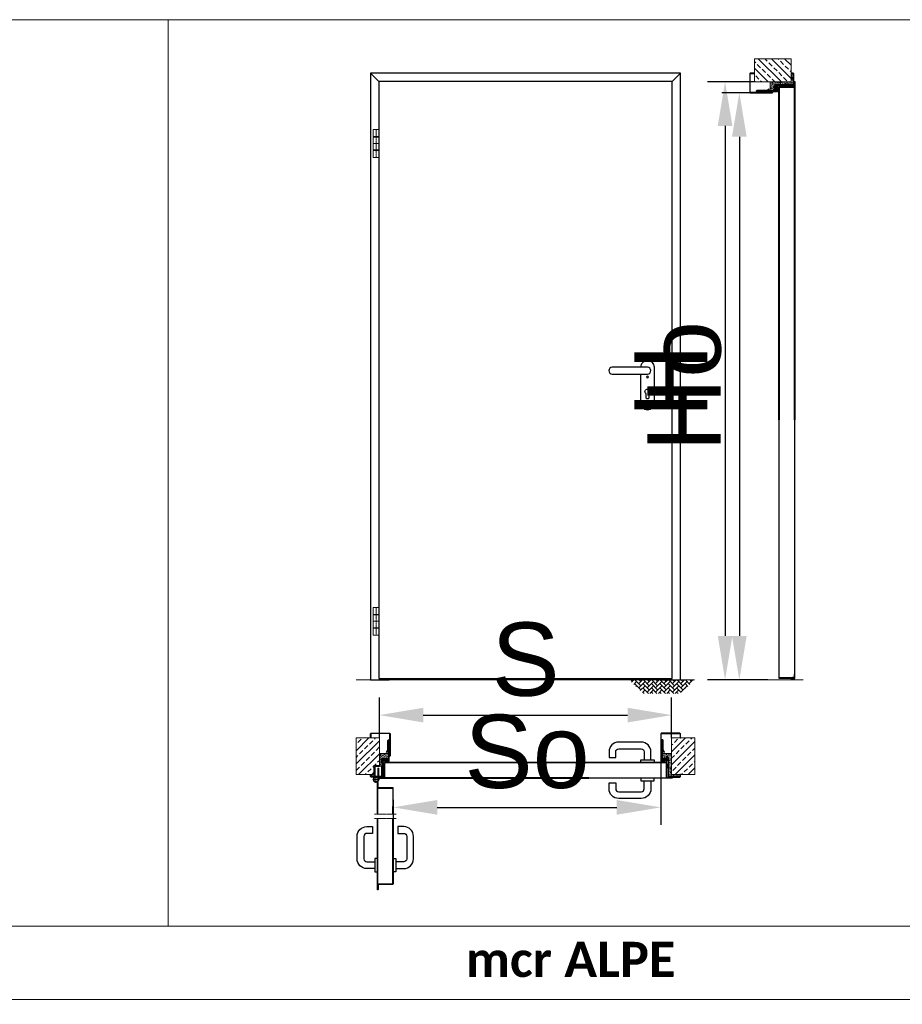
# Model space of a CAD drawing. Header units: millimetres. Extents: x 23192 to 149900, y -396339 to -79279.
# Tile 134 of 136: x 74995 to 75296, y -208662 to -208326. Entities that reach past the tile are written whole.
import ezdxf

# ---------------------------------------------------------------- set-up
doc = ezdxf.new("R2010")
doc.units = ezdxf.units.MM
doc.linetypes.add('CENTER', pattern=[0.6, 0.375, -0.075, 0.075, -0.075])
doc.layers.get('0').update_dxf_attribs({"lineweight": 0})
for name, color, linetype in [('GRUBA', 4, 'Continuous'), ('GRUBA-2', 210, 'Continuous'), ('GRUBA-4', 150, 'Continuous'), ('GRUBA-5', 200, 'Continuous'), ('WYMIAR-2', 230, 'Continuous'), ('zawias', 7, 'Continuous')]:
    doc.layers.add(name, color=color, linetype=linetype)
doc.layers.add('KRAWĘDZIE', color=7, linetype='Continuous', lineweight=20)
doc.layers.add('LINIA CIENKA', color=8, linetype='Continuous', lineweight=5)
doc.styles.get("Standard").update_dxf_attribs({"font": 'arial.ttf', "height": 25})
doc.dimstyles.new('1-1X6', dxfattribs={"dimscale": 6, "dimtxt": 2.5, "dimasz": 2.5, "dimexe": 1, "dimexo": 0, "dimgap": 1, "dimtad": 1, "dimrnd": 0.1, "dimdsep": 46, "dimtxsty": 'Standard', "dimcen": -2, "dimclrd": 256, "dimclre": 256, "dimclrt": 50, "dimadec": 0, "dimazin": 0, "dimtfac": 1, "dimtmove": 0, "dimatfit": 0, "dimfxl": 1, "dimtolj": 1, "dimarcsym": 0})
pattern_1 = [(50, (74994.82506, -206870.94856), (0.54655401, -0.04781726), [0.05715, -0.62865]), (355, (74994.82506, -206870.94856), (-0.10573026, 0.57317054), [0.04572, -0.50292175]), (100.451445, (74994.8706, -206870.95255), (0.44082374, 0.52535326), [0.04857003, -0.53427073]), (46.1842, (74994.82506, -206870.79616), (0.81323712, -0.12612698), [0.085725, -0.942975]), (96.63556, (74994.8928, -206870.8067), (0.7122124, 0.74227837), [0.07285507, -0.80140682]), (351.18415, (74994.8251, -206870.7962), (0.7122124, 0.74227837), [0.0685799, -0.7543792]), (21, (74994.90126, -206870.83426), (0.45484317, -0.3067956), [0.05715, -0.62865]), (326, (74994.90126, -206870.83426), (0.18540609, 0.5525639), [0.04572, -0.50292]), (71.451445, (74994.93916, -206870.85983), (0.64024926, 0.2457683), [0.04857003, -0.53426981]), (37.5, (74994.82506, -206870.94856), (0.00926581, 0.253665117), [0, -0.496824, 0, -0.51054, 0, -0.504825]), (7.5, (74994.82506, -206870.94856), (0.200458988, 0.300541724), [0, -0.291084, 0, -0.485394, 0, -0.192405]), (327.5, (74994.65514, -206870.94856), (0.406771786, -0.017186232), [0, -0.1905, 0, -0.59436, 0, -0.78867]), (317.5, (74994.57894, -206870.94856), (0.444387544, 0.07627947), [0, -0.24765, 0, -0.394716, 0, -0.56007])]

# ---------------------------------------------------------------- blocks, each defined once
blk = doc.blocks.new('KL-prosta-3')
blk.add_lwpolyline([(-11.5, 9), (-11.5, 36, -0.414214), (21.5, 69), (98.5, 69, -0.414214), (131.5, 36), (131.5, 16), (108.5, 16), (108.5, 36, 0.414214), (98.5, 46), (21.5, 46, 0.414214), (11.5, 36), (11.5, 9)], format="xyb", close=True)
blk.add_lwpolyline([(22.5, 0), (22.5, 9), (-22.5, 9), (-22.5, 0)], close=True)
blk = doc.blocks.new('nit4-2')
at = {"ltscale": 0.2}
blk.add_line((-2, 0), (2, 0), dxfattribs=at)
blk.add_lwpolyline([(-4, 0), (4, 0, -0.25)], format="xyb", close=True, dxfattribs=at)
blk = doc.blocks.new('nit4-1')
at = {"ltscale": 0.2}
blk.add_lwpolyline([(-2.3, 2), (2.3, 2, -0.515354), (2.7, 0), (-2.7, 0, -0.515354)], format="xyb", close=True, dxfattribs=at)
blk = doc.blocks.new('nit fi4')
at = {"ltscale": 0.2}
for p, q in [((-2, 1.6), (-2, 0)), ((2, 1.6), (2, 0))]:
    blk.add_line(p, q, dxfattribs=at)
at = {"color": 2, "linetype": 'CENTER', "ltscale": 0.1}
blk.add_line((0, 5.6), (0, -3), dxfattribs=at)
for name, p in [('nit4-2', (0, 0)), ('nit4-1', (0, 1.6))]:
    blk.add_blockref(name, p)
blk = doc.blocks.new('*D268')
at = {"layer": 'DEFPOINTS', "color": 0, "transparency": 16777216}
for p in [(75245.7, -208346.92), (75235.69, -208550.92), (75250.22, -208550.92)]:
    blk.add_point(p, dxfattribs=at)
at = {"layer": 'WYMIAR-2', "lineweight": -2, "transparency": 16777216}
for p, q in [((75245.7, -208346.92), (75229.69, -208346.92)), ((75235.69, -208361.92), (75235.69, -208535.92)), ((75250.22, -208550.92), (75229.69, -208550.92))]:
    blk.add_line(p, q, dxfattribs=at)
at = {"layer": 'WYMIAR-2', "transparency": 16777216}
for points in [[(75233.19, -208361.92), (75238.19, -208361.92), (75235.69, -208346.92)], [(75233.19, -208535.92), (75238.19, -208535.92), (75235.69, -208550.92)]]:
    blk.add_solid(points, dxfattribs=at)
at = {"layer": 'WYMIAR-2', "color": 50, "transparency": 16777216, "insert": (75217.19, -208448.92), "char_height": 25, "attachment_point": 5, "rotation": 90}
blk.add_mtext('\\A1;H', dxfattribs=at)
blk = doc.blocks.new('*D269')
at = {"layer": 'DEFPOINTS', "color": 0, "transparency": 16777216}
for p in [(75246.07, -208350.62), (75240.55, -208550.92), (75250.22, -208550.92)]:
    blk.add_point(p, dxfattribs=at)
at = {"layer": 'WYMIAR-2', "lineweight": -2, "transparency": 16777216}
for p, q in [((75246.07, -208350.62), (75234.55, -208350.62)), ((75240.55, -208365.62), (75240.55, -208535.92)), ((75250.22, -208550.92), (75234.55, -208550.92))]:
    blk.add_line(p, q, dxfattribs=at)
at = {"layer": 'WYMIAR-2', "transparency": 16777216}
for points in [[(75238.05, -208365.62), (75243.05, -208365.62), (75240.55, -208350.62)], [(75238.05, -208535.92), (75243.05, -208535.92), (75240.55, -208550.92)]]:
    blk.add_solid(points, dxfattribs=at)
at = {"layer": 'WYMIAR-2', "color": 50, "transparency": 16777216, "insert": (75221.84, -208450.77), "char_height": 25, "attachment_point": 5, "rotation": 90}
blk.add_mtext('\\A1;Ho', dxfattribs=at)
blk = doc.blocks.new('*D270')
at = {"layer": 'DEFPOINTS', "color": 0, "transparency": 16777216}
for p in [(75217.46, -208562.92), (75117.76, -208570.68), (75217.46, -208570.68)]:
    blk.add_point(p, dxfattribs=at)
at = {"layer": 'WYMIAR-2', "lineweight": -2, "transparency": 16777216}
for p, q in [((75117.76, -208570.68), (75117.76, -208556.92)), ((75217.46, -208570.68), (75217.46, -208556.92)), ((75132.76, -208562.92), (75202.46, -208562.92))]:
    blk.add_line(p, q, dxfattribs=at)
at = {"layer": 'WYMIAR-2', "transparency": 16777216}
for points in [[(75132.76, -208560.42), (75132.76, -208565.42), (75117.76, -208562.92)], [(75202.46, -208560.42), (75202.46, -208565.42), (75217.46, -208562.92)]]:
    blk.add_solid(points, dxfattribs=at)
at = {"layer": 'WYMIAR-2', "color": 50, "transparency": 16777216, "insert": (75167.6, -208544), "char_height": 25, "attachment_point": 5}
blk.add_mtext('\\A1;S', dxfattribs=at)
blk = doc.blocks.new('*D278')
at = {"layer": 'DEFPOINTS', "color": 0, "transparency": 16777216}
for p in [(75213.76, -208576.79), (75122.5, -208591.79), (75213.76, -208594.39)]:
    blk.add_point(p, dxfattribs=at)
at = {"layer": 'WYMIAR-2', "lineweight": -2, "transparency": 16777216}
for p, q in [((75213.76, -208576.79), (75213.76, -208600.39)), ((75122.5, -208591.79), (75122.5, -208600.39)), ((75137.5, -208594.39), (75198.76, -208594.39))]:
    blk.add_line(p, q, dxfattribs=at)
at = {"layer": 'WYMIAR-2', "transparency": 16777216}
for points in [[(75137.5, -208591.89), (75137.5, -208596.89), (75122.5, -208594.39)], [(75198.76, -208591.89), (75198.76, -208596.89), (75213.76, -208594.39)]]:
    blk.add_solid(points, dxfattribs=at)
at = {"layer": 'WYMIAR-2', "color": 50, "transparency": 16777216, "insert": (75168.13, -208575.46), "char_height": 25, "attachment_point": 5}
blk.add_mtext('\\A1;So', dxfattribs=at)
blk = doc.blocks.new('KL-prosta-1')
for p, q in [((0, 35), (0, 35)), ((22.5, 11.5), (22.5, 12.5)), ((0, -96.5), (0, -96.5))]:
    blk.add_line(p, q)
blk.add_lwpolyline([(22.5, 12.5, 0.414214), (0, 35, 0.414214), (-22.5, 12.5), (-22.5, -112, 0.414214), (0, -134.5, 0.414214), (22.5, -112), (22.5, -11.5)], format="xyb")
for points in [[(0, -11.5, -1), (0, 11.5), (120, 11.5, -1), (120, -11.5)], [(0, -96.5, 0.414214), (5, -91.5), (5, -78.4, 3.074773), (-5, -78.4), (-5, -91.5, 0.414214)]]:
    blk.add_lwpolyline(points, format="xyb", close=True)
for centre in [(0, -21.5), (0, -112)]:
    blk.add_circle(centre, 3)

msp = doc.modelspace()

# ---------------------------------------------------------------- hatches: boundary and pattern name
at = {"layer": 'GRUBA-4'}
h = msp.add_hatch(dxfattribs=at)
h.set_pattern_fill('ANSI37', color=254, scale=0.022, angle=90, style=0)
h.set_pattern_definition([(135, (75255.864465, -208751.57403), (-0.049391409, -0.049391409), []), (225, (75255.864465, -208751.57403), (0.049391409, -0.049391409), [])])
h.paths.add_polyline_path([(75254.864, -208348.116), (75254.864, -208348.316), (75255.864, -208348.316), (75255.864, -208348.116)])
h = msp.add_hatch(dxfattribs=at)
h.set_pattern_fill('ANSI37', color=254, scale=0.022, style=0)
h.set_pattern_definition([(45, (74826.043384, -208580.845536), (-0.049391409, 0.049391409), []), (135, (74826.043384, -208580.845536), (-0.049391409, -0.049391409), [])])
h.paths.add_polyline_path([(75118.959, -208579.846), (75119.159, -208579.846), (75119.159, -208580.846), (75118.959, -208580.846)])
h = msp.add_hatch(dxfattribs=at)
h.set_pattern_fill('ANSI37', color=254, scale=0.022, style=0)
h.set_pattern_definition([(45, (74812.80339, -208580.845536), (-0.049391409, 0.049391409), []), (135, (74812.80339, -208580.845536), (-0.049391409, -0.049391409), [])])
h.paths.add_polyline_path([(75216.261, -208579.846), (75216.061, -208579.846), (75216.061, -208580.846), (75216.261, -208580.846)])
at = {"layer": 'LINIA CIENKA'}
h = msp.add_hatch(dxfattribs=at)
h.set_pattern_fill('ANSI33', color=254, scale=0.5, angle=90)
h.set_pattern_definition([(135, (73685.7995, -208246.0823), (-2.245064, -2.245064), []), (135, (73685.7995, -208243.8372), (-2.245064, -2.245064), [1.5875, -0.79375])])
h.paths.add_polyline_path([(75258.229, -208346.916), (75258.229, -208338.986), (75245.703, -208338.986), (75245.703, -208346.916)])
h = msp.add_hatch(dxfattribs=at)
h.set_pattern_fill('AR-CONC', color=254, scale=0.003)
h.set_pattern_definition([(50, (75240.07353, -207024.2006), (0.546554, -0.04781726), [0.05715, -0.62865]), (355, (75240.0735, -207024.2006), (-0.10573026, 0.57317054), [0.04572, -0.50292175]), (100.451445, (75240.1191, -207024.2046), (0.44082374, 0.52535326), [0.04857003, -0.53427073]), (46.1842, (75240.0735, -207024.0482), (0.81323712, -0.126127), [0.085725, -0.942975]), (96.63556, (75240.1413, -207024.0587), (0.7122124, 0.74227837), [0.07285507, -0.8014068]), (351.18415, (75240.0735, -207024.0482), (0.7122124, 0.7422784), [0.0685799, -0.7543792]), (21, (75240.14973, -207024.0863), (0.45484317, -0.3067956), [0.05715, -0.62865]), (326, (75240.1497, -207024.0863), (0.18540609, 0.5525639), [0.04572, -0.50292]), (71.451445, (75240.18763, -207024.11186), (0.64024926, 0.2457683), [0.04857003, -0.53426981]), (37.5, (75240.07353, -207024.2006), (0.00926581, 0.253665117), [0, -0.496824, 0, -0.51054, 0, -0.504825]), (7.5, (75240.07353, -207024.2006), (0.20045899, 0.300541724), [0, -0.291084, 0, -0.485394, 0, -0.192405]), (327.5, (75239.9036, -207024.2006), (0.406771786, -0.017186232), [0, -0.1905, 0, -0.59436, 0, -0.78867]), (317.5, (75239.8274, -207024.2006), (0.44438754, 0.07627947), [0, -0.24765, 0, -0.394716, 0, -0.56007])])
h.paths.add_polyline_path([(75251.017, -208346.916), (75251.017, -208349.986), (75252.939, -208349.796, -0.4142136), (75252.599, -208349.456), (75252.599, -208348.276, -0.4142136), (75252.939, -208347.936), (75258.789, -208347.936, 0.4142136), (75258.949, -208347.776), (75258.949, -208344.264, 0.4292584), (75258.789, -208344.096), (75258.229, -208344.096), (75258.229, -208346.916)])
h = msp.add_hatch(dxfattribs=at)
h.set_pattern_fill('AR-HBONE', color=254, scale=0.01)
h.set_pattern_definition([(45, (75318.2952, -207016.2006), (1e-16, 1.436841), [3.048, -1.016]), (135, (75319.0136, -207015.4822), (1e-16, 1.436841), [3.048, -1.016])])
h.paths.add_polyline_path([(75225.305, -208550.916), (75202.94, -208550.916), (75207.854, -208555.541), (75220.391, -208555.541)])
h = msp.add_hatch(dxfattribs=at)
h.set_pattern_fill('ANSI33', color=254, scale=0.5)
h.set_pattern_definition([(45, (74994.825, -207010.7806), (-2.245064, 2.245064), []), (45, (74997.07, -207010.7806), (-2.245064, 2.245064), [1.5875, -0.79375])])
h.paths.add_polyline_path([(75109.83, -208583.211), (75115.905, -208583.211), (75115.905, -208580.067), (75117.759, -208580.067), (75117.759, -208570.684), (75109.83, -208570.684)])
h = msp.add_hatch(dxfattribs=at)
h.set_pattern_fill('ANSI33', color=254, scale=0.5)
h.set_pattern_definition([(45, (75318.2952, -207010.7806), (-2.245064, 2.245064), []), (45, (75320.5402, -207010.7806), (-2.245064, 2.245064), [1.5875, -0.79375])])
h.paths.add_polyline_path([(75217.461, -208583.211), (75225.391, -208583.211), (75225.391, -208570.684), (75217.461, -208570.684)])
h = msp.add_hatch(dxfattribs=at)
h.set_pattern_fill('AR-CONC', color=254, scale=0.003)
h.set_pattern_definition(pattern_1)
h.paths.add_polyline_path([(75117.759, -208575.998), (75117.759, -208580.067), (75115.905, -208580.067), (75115.905, -208583.211), (75114.939, -208583.211), (75114.939, -208583.771, 0.4142136), (75115.099, -208583.931), (75115.279, -208583.931), (75115.279, -208583.806), (75116.179, -208583.806), (75116.179, -208580.506), (75117.779, -208580.506), (75117.779, -208580.306), (75118.579, -208580.306), (75118.579, -208583.646, -0.4142136), (75118.419, -208583.806), (75118.579, -208583.806, 0.4142136), (75118.654, -208583.731), (75118.654, -208583.131), (75118.779, -208583.131), (75118.779, -208577.921, -0.4142136), (75119.119, -208577.581), (75120.299, -208577.581, -0.4142136), (75120.639, -208577.921), (75120.639, -208578.586, 1), (75120.829, -208578.586), (75120.829, -208575.998)])
h = msp.add_hatch(dxfattribs=at)
h.set_pattern_fill('AR-CONC', color=254, scale=0.003)
h.set_pattern_definition(pattern_1)
h.paths.add_polyline_path([(75217.461, -208575.998), (75214.391, -208575.998), (75214.391, -208578.586, 1), (75214.581, -208578.586), (75214.581, -208577.921, -0.4142136), (75214.921, -208577.581), (75216.101, -208577.581, -0.4142136), (75216.441, -208577.921), (75216.441, -208583.771, 0.4142136), (75216.601, -208583.931), (75220.121, -208583.931, 0.4142136), (75220.281, -208583.771), (75220.281, -208583.211), (75217.461, -208583.211)])

# ---------------------------------------------------------------- linework, layer by layer
at = {"color": 254, "linetype": 'CENTER', "ltscale": 0.2}
for p, q in [((75116.649, -208363.166), (75116.649, -208372.666)), ((75115.699, -208367.916), (75117.599, -208367.916)), ((75116.649, -208526.165), (75116.649, -208535.665)), ((75115.699, -208530.915), (75117.599, -208530.915)), ((75117.819, -208584.881), (75115.419, -208584.881)), ((75116.619, -208583.681), (75116.619, -208586.081))]:
    msp.add_line(p, q, dxfattribs=at)
at = {"color": 254, "ltscale": 0.2}
msp.add_line((75117.569, -208584.881), (75117.569, -208584.231), dxfattribs=at)
at = {"color": 254, "linetype": 'CENTER', "ltscale": 0.5}
for p, q in [((75116.079, -208596.661), (75123.499, -208596.661)), ((75116.079, -208598.197), (75123.499, -208598.197))]:
    msp.add_line(p, q, dxfattribs=at)
at = {"color": 254}
for points in [[(74770.076, -208325.686), (75045.777, -208325.686), (75045.777, -208634.901), (74770.076, -208634.901)], [(75045.777, -208325.686), (75321.479, -208325.686), (75321.479, -208634.901), (75045.777, -208634.901)], [(74770.076, -208634.901), (75597.181, -208634.901), (75597.181, -208659.901), (74770.076, -208659.901)], [(74770.076, -208659.901), (75597.181, -208659.901), (75597.181, -208684.901), (74770.076, -208684.901)]]:
    msp.add_lwpolyline(points, close=True, dxfattribs=at)
at = {"color": 254, "ltscale": 0.2}
msp.add_lwpolyline([(75116.619, -208584.231), (75119.019, -208584.231, 0.4142136), (75119.469, -208583.781), (75119.469, -208581.781), (75119.169, -208581.781), (75119.169, -208583.781, -0.4142136), (75119.019, -208583.931), (75116.619, -208583.931, 4.8260126), (75117.312, -208584.231), (75117.093, -208584.436)], format="xyb", dxfattribs=at)
msp.add_lwpolyline([(75117.569, -208583.931), (75117.569, -208580.981), (75117.269, -208580.981), (75117.269, -208583.931)], dxfattribs=at)
msp.add_circle((75116.619, -208584.881), 0.65, dxfattribs=at)
at = {"layer": 'GRUBA', "color": 254}
for p, q in [((75114.759, -208343.916), (75117.599, -208346.759)), ((75220.461, -208343.916), (75217.621, -208346.759)), ((75118.959, -208550.916), (75118.959, -208550.416)), ((75121.159, -208550.916), (75121.159, -208550.416)), ((75214.061, -208550.916), (75214.061, -208550.416)), ((75216.261, -208550.916), (75216.261, -208550.416))]:
    msp.add_line(p, q, dxfattribs=at)
msp.add_lwpolyline([(75214.061, -208550.916), (75220.461, -208550.916), (75220.461, -208343.916), (75114.759, -208343.916), (75114.759, -208550.916), (75121.159, -208550.916)], dxfattribs=at)
at = {"layer": 'GRUBA', "color": 254, "ltscale": 0.2}
for points in [[(75259.129, -208347.776), (75259.129, -208344.256, 0.4142136), (75258.789, -208343.916), (75258.229, -208343.916), (75258.229, -208344.096), (75258.789, -208344.096, -0.4142136), (75258.949, -208344.256), (75258.949, -208347.776)], [(75258.949, -208347.776, -0.4142136), (75258.789, -208347.936), (75252.939, -208347.936, 0.4142136), (75252.599, -208348.276), (75252.599, -208349.456, 0.4142136), (75252.939, -208349.796), (75253.604, -208349.796, -1), (75253.604, -208349.986), (75248.279, -208349.986), (75248.279, -208350.166), (75253.604, -208350.166, 1), (75253.604, -208349.616), (75252.939, -208349.616, -0.4142136), (75252.779, -208349.456), (75252.779, -208348.276, -0.4142136), (75252.939, -208348.116), (75258.789, -208348.116, 0.4142136), (75259.129, -208347.776, 0.1064973)], [(75118.619, -208583.931, 0.4142136), (75118.779, -208583.771), (75118.779, -208577.921, -0.4142136), (75119.119, -208577.581), (75120.299, -208577.581, -0.4142136), (75120.639, -208577.921), (75120.639, -208578.586, 1), (75120.829, -208578.586), (75120.829, -208573.261), (75121.009, -208573.261), (75121.009, -208578.586, -1), (75120.459, -208578.586), (75120.459, -208577.921, 0.4142136), (75120.299, -208577.761), (75119.119, -208577.761, 0.4142136), (75118.959, -208577.921), (75118.959, -208583.771, -0.4142136), (75118.619, -208584.111, -0.1064973)], [(75216.601, -208583.931, -0.4142136), (75216.441, -208583.771), (75216.441, -208577.921, 0.4142136), (75216.101, -208577.581), (75214.921, -208577.581, 0.4142136), (75214.581, -208577.921), (75214.581, -208578.586, -1), (75214.391, -208578.586), (75214.391, -208573.261), (75214.211, -208573.261), (75214.211, -208578.586, 1), (75214.761, -208578.586), (75214.761, -208577.921, -0.4142136), (75214.921, -208577.761), (75216.101, -208577.761, -0.4142136), (75216.261, -208577.921), (75216.261, -208583.771, 0.4142136), (75216.601, -208584.111, 0.1064973)], [(75118.619, -208584.111), (75115.099, -208584.111, -0.4142136), (75114.759, -208583.771), (75114.759, -208583.211), (75114.939, -208583.211), (75114.939, -208583.771, 0.4142136), (75115.099, -208583.931), (75118.619, -208583.931)], [(75216.601, -208584.111), (75220.121, -208584.111, 0.4142136), (75220.461, -208583.771), (75220.461, -208583.211), (75220.281, -208583.211), (75220.281, -208583.771, -0.4142136), (75220.121, -208583.931), (75216.601, -208583.931)]]:
    msp.add_lwpolyline(points, format="xyb", dxfattribs=at)
at = {"layer": 'GRUBA-2', "color": 254}
for points in [[(75250.633, -208349.358), (75249.833, -208349.82, -0.1316525), (75249.753, -208349.841), (75246.554, -208349.841, 1), (75246.554, -208350.291), (75251.804, -208350.291, -1), (75251.804, -208350.491), (75244.388, -208350.491, -0.4142136), (75244.228, -208350.331), (75244.228, -208344.201, -0.4142136), (75244.388, -208344.041), (75245.703, -208344.041), (75245.703, -208343.916), (75244.388, -208343.916, 0.4142136), (75244.103, -208344.201), (75244.103, -208350.331, 0.4142136), (75244.388, -208350.616), (75251.804, -208350.616, 1), (75251.804, -208350.166), (75246.554, -208350.166, -1), (75246.554, -208349.966), (75249.753, -208349.966, 0.1316525), (75249.896, -208349.928), (75250.695, -208349.466)], [(75120.201, -208575.614), (75120.663, -208574.814, 0.1316525), (75120.684, -208574.734), (75120.684, -208571.536, -1), (75121.134, -208571.536), (75121.134, -208576.786, 1), (75121.334, -208576.786), (75121.334, -208569.369, 0.4142136), (75121.174, -208569.209), (75115.044, -208569.209, 0.4142136), (75114.884, -208569.369), (75114.884, -208570.684), (75114.759, -208570.684), (75114.759, -208569.369, -0.4142136), (75115.044, -208569.084), (75121.174, -208569.084, -0.4142136), (75121.459, -208569.369), (75121.459, -208576.786, -1), (75121.009, -208576.786), (75121.009, -208571.536, 1), (75120.809, -208571.536), (75120.809, -208574.734, -0.1316525), (75120.771, -208574.877), (75120.309, -208575.677)], [(75215.019, -208575.614), (75214.558, -208574.814, -0.1316525), (75214.536, -208574.734), (75214.536, -208571.536, 1), (75214.086, -208571.536), (75214.086, -208576.786, -1), (75213.886, -208576.786), (75213.886, -208569.369, -0.4142136), (75214.046, -208569.209), (75220.176, -208569.209, -0.4142136), (75220.336, -208569.369), (75220.336, -208570.684), (75220.461, -208570.684), (75220.461, -208569.369, 0.4142136), (75220.176, -208569.084), (75214.046, -208569.084, 0.4142136), (75213.761, -208569.369), (75213.761, -208576.786, 1), (75214.211, -208576.786), (75214.211, -208571.536, -1), (75214.411, -208571.536), (75214.411, -208574.734, 0.1316525), (75214.449, -208574.877), (75214.911, -208575.677)]]:
    msp.add_lwpolyline(points, format="xyb", close=True, dxfattribs=at)
for points in [[(75117.599, -208538.915), (75117.599, -208550.416), (75217.621, -208550.416), (75217.621, -208346.759), (75117.599, -208346.759), (75117.599, -208375.916)], [(75117.599, -208375.916), (75117.599, -208538.915)]]:
    msp.add_lwpolyline(points, dxfattribs=at)
at = {"layer": 'GRUBA-2', "color": 254, "ltscale": 0.2}
for points in [[(75254.049, -208462.216), (75254.049, -208348.756, -0.4142136), (75254.149, -208348.656), (75259.289, -208348.656, 0.4142136), (75259.309, -208348.636), (75259.309, -208347.056), (75259.389, -208347.056), (75259.389, -208348.636, -0.4142136), (75259.289, -208348.736), (75254.149, -208348.736, 0.4142136), (75254.129, -208348.756), (75254.129, -208462.216)], [(75259.389, -208462.216), (75259.389, -208346.876, 1), (75259.309, -208346.876), (75259.309, -208348.356), (75259.229, -208348.356), (75259.229, -208346.876, -1), (75259.469, -208346.876), (75259.469, -208462.216)], [(75254.049, -208462.216), (75254.049, -208550.236, 0.4142136), (75254.149, -208550.336), (75259.289, -208550.336, 0.4142136), (75259.389, -208550.236), (75259.389, -208548.936), (75259.309, -208548.936), (75259.309, -208550.236, -0.4142136), (75259.289, -208550.256), (75254.149, -208550.256, -0.4142136), (75254.129, -208550.236), (75254.129, -208462.216)], [(75259.389, -208462.216), (75259.389, -208550.316, -0.4142136), (75259.369, -208550.336), (75258.069, -208550.336), (75258.069, -208550.416), (75259.369, -208550.416, 0.4142136), (75259.469, -208550.316), (75259.469, -208462.216)], [(75189.186, -208579.031), (75119.569, -208579.031, 0.4142136), (75119.469, -208579.131), (75119.469, -208584.271, -0.4142136), (75119.449, -208584.291), (75117.869, -208584.291), (75117.869, -208584.371), (75119.449, -208584.371, 0.4142136), (75119.549, -208584.271), (75119.549, -208579.131, -0.4142136), (75119.569, -208579.111), (75189.186, -208579.111)], [(75189.186, -208579.031), (75215.651, -208579.031, -0.4142136), (75215.751, -208579.131), (75215.751, -208584.271, 0.4142136), (75215.771, -208584.291), (75217.351, -208584.291), (75217.351, -208584.371), (75215.771, -208584.371, -0.4142136), (75215.671, -208584.271), (75215.671, -208579.131, 0.4142136), (75215.651, -208579.111), (75189.186, -208579.111)], [(75117.159, -208596.661), (75117.159, -208585.951, -1), (75117.239, -208585.951), (75117.239, -208587.431), (75117.319, -208587.431), (75117.319, -208585.951, 1), (75117.079, -208585.951), (75117.079, -208596.661)], [(75189.186, -208584.371), (75117.689, -208584.371, -1), (75117.689, -208584.291), (75119.169, -208584.291), (75119.169, -208584.211), (75117.689, -208584.211, 1), (75117.689, -208584.451), (75189.186, -208584.451)], [(75189.186, -208584.371), (75217.531, -208584.371, 1), (75217.531, -208584.291), (75216.051, -208584.291), (75216.051, -208584.211), (75217.531, -208584.211, -1), (75217.531, -208584.451), (75189.186, -208584.451)], [(75122.499, -208596.661), (75122.499, -208587.831, 0.4142136), (75122.399, -208587.731), (75117.259, -208587.731, -0.4142136), (75117.239, -208587.711), (75117.239, -208586.131), (75117.159, -208586.131), (75117.159, -208587.711, 0.4142136), (75117.259, -208587.811), (75122.399, -208587.811, -0.4142136), (75122.419, -208587.831), (75122.419, -208596.661)], [(75117.159, -208598.197), (75117.159, -208622.407, 1), (75117.239, -208622.407), (75117.239, -208620.927), (75117.319, -208620.927), (75117.319, -208622.407, -1), (75117.079, -208622.407), (75117.079, -208598.197)], [(75122.499, -208598.197), (75122.499, -208620.527, -0.4142136), (75122.399, -208620.627), (75117.259, -208620.627, 0.4142136), (75117.239, -208620.647), (75117.239, -208622.227), (75117.159, -208622.227), (75117.159, -208620.647, -0.4142136), (75117.259, -208620.547), (75122.399, -208620.547, 0.4142136), (75122.419, -208620.527), (75122.419, -208598.197)]]:
    msp.add_lwpolyline(points, format="xyb", dxfattribs=at)
for points in [[(75117.079, -208596.661), (75117.079, -208594.062)], [(75117.079, -208596.661), (75117.079, -208594.062)], [(75117.159, -208594.062), (75117.159, -208596.661)], [(75122.419, -208596.661), (75122.419, -208594.062)], [(75122.419, -208596.661), (75122.419, -208594.062)], [(75122.499, -208594.062), (75122.499, -208596.661)]]:
    msp.add_lwpolyline(points, dxfattribs=at)
at = {"layer": 'GRUBA-4', "color": 254}
for p, q in [((75252.779, -208348.337), (75252.779, -208349.466)), ((75252.779, -208349.466), (75252.915, -208349.602)), ((75252.794, -208348.302), (75252.965, -208348.131)), ((75253.172, -208348.416), (75252.879, -208348.416)), ((75252.879, -208348.416), (75252.879, -208349.366)), ((75253.385, -208349.366), (75252.879, -208349.366)), ((75252.921, -208348.316), (75253.036, -208348.202)), ((75253.079, -208348.316), (75252.921, -208348.316)), ((75252.921, -208349.466), (75252.986, -208349.531)), ((75253.099, -208349.466), (75252.921, -208349.466)), ((75253.172, -208348.416), (75253.052, -208348.902)), ((75253.052, -208348.902), (75253.385, -208349.366)), ((75253.079, -208348.316), (75253.265, -208348.131)), ((75253.099, -208349.466), (75253.234, -208349.602)), ((75253.275, -208348.416), (75253.16, -208348.881)), ((75253.16, -208348.881), (75253.522, -208349.386)), ((75253.221, -208348.316), (75253.336, -208348.202)), ((75253.379, -208348.316), (75253.221, -208348.316)), ((75253.24, -208349.466), (75253.305, -208349.531)), ((75253.376, -208349.466), (75253.24, -208349.466)), ((75253.479, -208348.416), (75253.275, -208348.416)), ((75253.379, -208348.316), (75253.565, -208348.131)), ((75253.42, -208349.539), (75253.381, -208349.616)), ((75253.479, -208348.416), (75253.479, -208348.744)), ((75253.521, -208348.316), (75253.636, -208348.202)), ((75253.521, -208348.316), (75253.579, -208348.337)), ((75253.579, -208348.337), (75253.579, -208348.744)), ((75253.634, -208348.794), (75253.94, -208348.764)), ((75253.644, -208348.894), (75253.906, -208348.868)), ((75253.949, -208349.35), (75253.949, -208348.908)), ((75254.049, -208349.379), (75254.049, -208348.864)), ((75119.145, -208577.775), (75118.974, -208577.946)), ((75119.159, -208578.061), (75118.974, -208578.246)), ((75119.159, -208578.361), (75118.974, -208578.546)), ((75119.159, -208577.902), (75119.045, -208578.017)), ((75119.159, -208578.202), (75119.045, -208578.317)), ((75119.159, -208578.502), (75119.045, -208578.617)), ((75119.159, -208578.061), (75119.159, -208577.902)), ((75119.159, -208578.361), (75119.159, -208578.202)), ((75119.159, -208578.502), (75119.18, -208578.561)), ((75119.18, -208577.761), (75120.309, -208577.761)), ((75119.18, -208578.561), (75119.587, -208578.561)), ((75119.259, -208578.153), (75119.259, -208577.861)), ((75119.259, -208577.861), (75120.209, -208577.861)), ((75119.259, -208578.153), (75119.745, -208578.033)), ((75119.259, -208578.256), (75119.724, -208578.141)), ((75119.259, -208578.461), (75119.259, -208578.256)), ((75119.259, -208578.461), (75119.587, -208578.461)), ((75119.637, -208578.615), (75119.607, -208578.921)), ((75120.222, -208579.031), (75119.707, -208579.031)), ((75119.737, -208578.625), (75119.711, -208578.887)), ((75119.724, -208578.141), (75120.229, -208578.503)), ((75119.745, -208578.033), (75120.209, -208578.366)), ((75120.194, -208578.931), (75119.751, -208578.931)), ((75120.209, -208578.366), (75120.209, -208577.861)), ((75120.309, -208577.761), (75120.445, -208577.896)), ((75120.309, -208577.902), (75120.374, -208577.967)), ((75120.309, -208578.08), (75120.309, -208577.902)), ((75120.309, -208578.08), (75120.445, -208578.215)), ((75120.309, -208578.221), (75120.374, -208578.286)), ((75120.309, -208578.357), (75120.309, -208578.221)), ((75120.382, -208578.401), (75120.459, -208578.362)), ((75214.839, -208578.401), (75214.761, -208578.362)), ((75214.911, -208577.761), (75214.776, -208577.896)), ((75214.911, -208578.08), (75214.776, -208578.215)), ((75214.911, -208577.902), (75214.846, -208577.967)), ((75214.911, -208578.221), (75214.846, -208578.286)), ((75216.04, -208577.761), (75214.911, -208577.761)), ((75214.911, -208578.08), (75214.911, -208577.902)), ((75214.911, -208578.357), (75214.911, -208578.221)), ((75215.496, -208578.141), (75214.992, -208578.503)), ((75214.998, -208579.031), (75215.514, -208579.031)), ((75215.011, -208578.366), (75215.011, -208577.861)), ((75215.961, -208577.861), (75215.011, -208577.861)), ((75215.475, -208578.033), (75215.011, -208578.366)), ((75215.027, -208578.931), (75215.47, -208578.931)), ((75215.961, -208578.153), (75215.475, -208578.033)), ((75215.484, -208578.625), (75215.509, -208578.887)), ((75215.961, -208578.256), (75215.496, -208578.141)), ((75215.583, -208578.615), (75215.613, -208578.921)), ((75215.961, -208578.461), (75215.633, -208578.461)), ((75216.04, -208578.561), (75215.633, -208578.561)), ((75215.961, -208578.153), (75215.961, -208577.861)), ((75215.961, -208578.461), (75215.961, -208578.256)), ((75216.061, -208578.502), (75216.04, -208578.561)), ((75216.061, -208577.902), (75216.176, -208578.017)), ((75216.061, -208578.061), (75216.061, -208577.902)), ((75216.061, -208578.061), (75216.246, -208578.246)), ((75216.061, -208578.202), (75216.176, -208578.317)), ((75216.061, -208578.361), (75216.061, -208578.202)), ((75216.061, -208578.361), (75216.246, -208578.546)), ((75216.061, -208578.502), (75216.176, -208578.617)), ((75216.076, -208577.775), (75216.246, -208577.946))]:
    msp.add_line(p, q, dxfattribs=at)
for points in [[(75255.864, -208348.316), (75255.864, -208348.116), (75254.864, -208348.116), (75254.864, -208348.316)], [(75119.159, -208580.846), (75118.959, -208580.846), (75118.959, -208579.846), (75119.159, -208579.846)], [(75216.061, -208580.846), (75216.261, -208580.846), (75216.261, -208579.846), (75216.061, -208579.846)]]:
    msp.add_lwpolyline(points, close=True, dxfattribs=at)
for centre, radius, start, end in [((75252.829, -208348.337), 0.05, 135, 180), ((75252.95, -208349.566), 0.05, 225, 270), ((75252.95, -208349.566), 0.05, 270, 45), ((75253, -208348.166), 0.05, 90, 135), ((75253, -208348.166), 0.05, 315, 90), ((75253.269, -208349.566), 0.05, 225, 270), ((75253.3, -208348.166), 0.05, 90, 135), ((75253.269, -208349.566), 0.05, 270, 45), ((75253.3, -208348.166), 0.05, 315, 90), ((75253.376, -208349.516), 0.05, 333.42534, 90), ((75253.629, -208348.744), 0.15, 180, 275.56341), ((75253.725, -208349.24), 0.25, 215.62394, 333.86258), ((75253.6, -208348.166), 0.05, 90, 135), ((75253.629, -208348.744), 0.05, 180, 275.56341), ((75253.6, -208348.166), 0.05, 315, 90), ((75253.697, -208349.238), 0.387, 266.40289, 307.94728), ((75253.909, -208348.908), 0.04, 0, 95.56341), ((75253.16, -208348.881), 1.019, 319.45857, 330.74497), ((75253.949, -208348.864), 0.1, 0, 95.56341), ((75119.009, -208577.981), 0.05, 135, 180), ((75119.009, -208577.981), 0.05, 180, 315), ((75119.009, -208578.281), 0.05, 135, 180), ((75119.009, -208578.281), 0.05, 180, 315), ((75119.009, -208578.581), 0.05, 135, 180), ((75119.009, -208578.581), 0.05, 180, 315), ((75119.18, -208577.811), 0.05, 90, 135), ((75119.587, -208578.611), 0.15, 354.43659, 90), ((75119.587, -208578.611), 0.05, 354.43659, 90), ((75119.707, -208578.931), 0.1, 174.43659, 270), ((75119.751, -208578.891), 0.04, 174.43659, 270), ((75120.083, -208578.706), 0.25, 296.13742, 54.37606), ((75119.724, -208578.141), 1.019, 299.25503, 310.54143), ((75120.359, -208578.357), 0.05, 180, 296.57466), ((75120.409, -208577.931), 0.05, 225, 0), ((75120.409, -208578.25), 0.05, 225, 0), ((75120.082, -208578.678), 0.387, 322.05272, 3.59711), ((75120.409, -208577.931), 0.05, 0, 45), ((75120.409, -208578.25), 0.05, 0, 45), ((75215.139, -208578.678), 0.387, 176.40289, 217.94728), ((75214.811, -208577.931), 0.05, 135, 180), ((75214.811, -208577.931), 0.05, 180, 315), ((75214.811, -208578.25), 0.05, 135, 180), ((75214.811, -208578.25), 0.05, 180, 315), ((75215.496, -208578.141), 1.019, 229.45857, 240.74497), ((75214.861, -208578.357), 0.05, 243.42534, 0), ((75215.137, -208578.706), 0.25, 125.62394, 243.86258), ((75215.47, -208578.891), 0.04, 270, 5.56341), ((75215.633, -208578.611), 0.15, 90, 185.56341), ((75215.514, -208578.931), 0.1, 270, 5.56341), ((75215.633, -208578.611), 0.05, 90, 185.56341), ((75216.04, -208577.811), 0.05, 45, 90), ((75216.211, -208577.981), 0.05, 225, 0), ((75216.211, -208578.281), 0.05, 225, 0), ((75216.211, -208578.581), 0.05, 225, 0), ((75216.211, -208577.981), 0.05, 0, 45), ((75216.211, -208578.281), 0.05, 0, 45), ((75216.211, -208578.581), 0.05, 0, 45)]:
    msp.add_arc(centre, radius, start, end, dxfattribs=at)
at = {"layer": 'GRUBA-5', "color": 254, "ltscale": 0.2}
for p, q in [((75117.029, -208583.806), (75117.029, -208583.931)), ((75118.029, -208583.806), (75118.029, -208583.931))]:
    msp.add_line(p, q, dxfattribs=at)
msp.add_lwpolyline([(75117.569, -208583.806), (75118.579, -208583.806, 0.4142136), (75118.654, -208583.731), (75118.654, -208583.131), (75118.779, -208583.131), (75118.779, -208583.731, -0.4142136), (75118.579, -208583.931), (75115.279, -208583.931), (75115.279, -208583.806), (75117.269, -208583.806)], format="xyb", dxfattribs=at)
at = {"layer": 'KRAWĘDZIE', "color": 254}
for p, q in [((75251.017, -208346.916), (75251.017, -208349.986)), ((75115.699, -208365.566), (75117.599, -208365.566)), ((75115.699, -208365.716), (75117.599, -208365.716)), ((75116.049, -208365.566), (75116.049, -208365.716)), ((75117.249, -208365.566), (75117.249, -208365.716)), ((75115.699, -208370.116), (75117.599, -208370.116)), ((75115.699, -208370.266), (75117.599, -208370.266)), ((75116.049, -208370.116), (75116.049, -208370.266)), ((75117.249, -208370.116), (75117.249, -208370.266)), ((75115.699, -208528.565), (75117.599, -208528.565)), ((75115.699, -208528.715), (75117.599, -208528.715)), ((75116.049, -208528.565), (75116.049, -208528.715)), ((75117.249, -208528.565), (75117.249, -208528.715)), ((75115.699, -208533.115), (75117.599, -208533.115)), ((75115.699, -208533.265), (75117.599, -208533.265)), ((75116.049, -208533.115), (75116.049, -208533.265)), ((75117.249, -208533.115), (75117.249, -208533.265)), ((75109.88, -208550.916), (75225.305, -208550.916)), ((75250.223, -208550.916), (75262.376, -208550.916)), ((75109.83, -208570.684), (75117.759, -208570.684)), ((75109.83, -208583.211), (75109.83, -208570.684)), ((75117.759, -208570.684), (75117.759, -208580.067)), ((75120.829, -208575.998), (75117.759, -208575.998)), ((75217.461, -208575.998), (75214.391, -208575.998)), ((75115.905, -208583.211), (75115.905, -208580.067)), ((75117.759, -208580.067), (75115.905, -208580.067)), ((75115.905, -208583.211), (75109.83, -208583.211))]:
    msp.add_line(p, q, dxfattribs=at)
for points in [[(75245.703, -208338.986), (75245.703, -208346.916), (75258.229, -208346.916), (75258.229, -208338.986)], [(75225.391, -208570.684), (75217.461, -208570.684), (75217.461, -208583.211), (75225.391, -208583.211)]]:
    msp.add_lwpolyline(points, close=True, dxfattribs=at)
for points in [[(75117.599, -208365.566), (75117.599, -208363.166), (75115.699, -208363.166), (75115.699, -208365.566)], [(75115.699, -208365.716), (75115.699, -208370.116)], [(75117.599, -208370.116), (75117.599, -208365.716)], [(75115.699, -208370.266), (75115.699, -208372.666), (75117.599, -208372.666), (75117.599, -208370.266)], [(75117.599, -208528.565), (75117.599, -208526.165), (75115.699, -208526.165), (75115.699, -208528.565)], [(75115.699, -208528.715), (75115.699, -208533.115)], [(75117.599, -208533.115), (75117.599, -208528.715)], [(75115.699, -208533.265), (75115.699, -208535.665), (75117.599, -208535.665), (75117.599, -208533.265)]]:
    msp.add_lwpolyline(points, dxfattribs=at)
at = {"layer": 'zawias', "color": 254, "ltscale": 0.2}
msp.add_lwpolyline([(75118.109, -208583.656), (75118.109, -208583.806), (75118.419, -208583.806, 0.4142136), (75118.579, -208583.646), (75118.579, -208580.306), (75117.779, -208580.306), (75117.779, -208580.506), (75116.179, -208580.506), (75116.179, -208583.806), (75116.829, -208583.806), (75116.829, -208583.656)], format="xyb", dxfattribs=at)

# ---------------------------------------------------------------- block references
at = {"layer": 'GRUBA-4', "color": 254, "ltscale": 0.2, "yscale": 0.1, "zscale": 0.1}
for name, p, xscale in [('KL-prosta-1', (75209.221, -208445.416), -0.1), ('nit fi4', (75258.819, -208550.416), 0.1), ('KL-prosta-3', (75209.251, -208579.031), -0.1)]:
    msp.add_blockref(name, p, dxfattribs=dict(at, xscale=xscale))
for p, xscale, rotation in [((75209.251, -208584.451), 0.1, 180), ((75117.079, -208614.127), 0.1, 89.99999999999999), ((75122.499, -208614.127), -0.1, 270)]:
    msp.add_blockref('KL-prosta-3', p, dxfattribs=dict(at, xscale=xscale, rotation=rotation))

# ---------------------------------------------------------------- texts
at = {"color": 254, "insert": (75182.996, -208640.261), "char_height": 12, "width": 199.05942, "attachment_point": 2}
msp.add_mtext('{\\fcalibri|b1|i0|c0|p34;mcr ALPE}', dxfattribs=at)

# ---------------------------------------------------------------- dimensions: what is measured, and where the dimension line sits
at = {"layer": 'WYMIAR-2', "color": 254}
for base, p1, text, picture, middle in [((75235.685, -208550.916), (75245.703, -208346.916), 'H', '*D268', (75235.685, -208448.916)), ((75240.548, -208550.916), (75246.07, -208350.616), 'Ho', '*D269', (75240.548, -208450.766))]:
    dim = msp.add_linear_dim(base=base, p1=p1, p2=(75250.223, -208550.916), angle=90, text=text, dimstyle='1-1X6', dxfattribs=at)
    dim.commit()
    dim.dimension.update_dxf_attribs({"geometry": picture, "text_midpoint": middle, "dimtype": 160})
dim = msp.add_linear_dim(base=(75217.461, -208562.922), p1=(75117.759, -208570.684), p2=(75217.461, -208570.684), text='S', dimstyle='1-1X6', override={"dimrnd": 1}, dxfattribs=at)
dim.commit()
dim.dimension.update_dxf_attribs({"geometry": '*D270', "text_midpoint": (75167.595, -208562.922), "dimtype": 160})
dim = msp.add_linear_dim(base=(75213.761, -208594.386), p1=(75122.499, -208591.789), p2=(75213.761, -208576.786), text='So', dimstyle='1-1X6', override={"dimrnd": 1}, dxfattribs=at)
dim.commit()
dim.dimension.update_dxf_attribs({"geometry": '*D278', "text_midpoint": (75168.13, -208575.46)})

doc.saveas('drawing.dxf')
